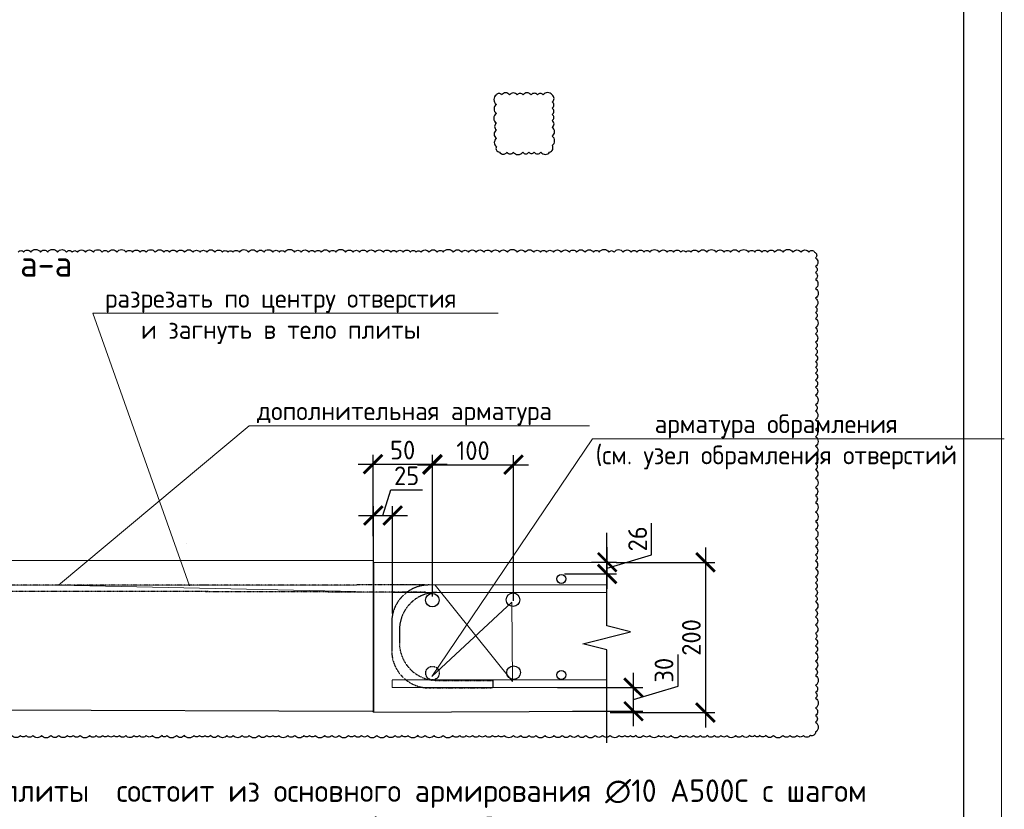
# Model space of a CAD drawing. Header units: millimetres. Extents: x -386473 to 311666, y -59273 to 291770.
# Tile 121 of 132: x 173992 to 187151, y 16590 to 27147. Entities that reach past the tile are written whole.
import ezdxf
from ezdxf import colors
from ezdxf.entities.mleader import LeaderData, LeaderLine
from ezdxf.math import Vec2, Vec3

# ---------------------------------------------------------------- set-up
doc = ezdxf.new("R2010")
doc.units = ezdxf.units.MM
doc.linetypes.add('01 Штриховая _4 мм_', pattern=[6, 3.5, -2.5])
for name, color, linetype, lineweight in [('Перекрытие ж_бетон', 1, 'Continuous', 30), ('подоснова', 151, 'Continuous', 5), ('поз.', 2, 'Continuous', 25), ('РАЗМЕРЫ', 1, 'Continuous', 9), ('ТОНКИЕ', 7, 'Continuous', 9), ('Узлы', 7, 'Continuous', 0)]:
    doc.layers.add(name, color=color, linetype=linetype, lineweight=lineweight)
doc.layers.add('ТОЛСТЫЕ_ОСНОВНЫЕ', color=6, linetype='Continuous')
doc.styles.add('GOST-2.304_Type-B', font='GOST_Common.ttf')
doc.styles.add('ГОСТ', font='GOST_Common.ttf')
doc.dimstyles.new('СПДС', dxfattribs={"dimscale": 100, "dimtxt": 2.5, "dimasz": 2.5, "dimexe": 1.25, "dimexo": 0, "dimtad": 1, "dimdec": 0, "dimtxsty": 'GOST-2.304_Type-B', "dimblk": 'ARCHTICK', "dimcen": 2.5, "dimdle": 2, "dimadec": 0, "dimazin": 2, "dimtfac": 0.75, "dimtdec": 0, "dimtmove": 1, "dimatfit": 3, "dimfxl": 1, "dimtolj": 1, "dimarcsym": 1})

# ---------------------------------------------------------------- blocks, each defined once
blk = doc.blocks.new('*U44')
at = {"layer": 'ТОЛСТЫЕ_ОСНОВНЫЕ', "color": 6}
blk.add_lwpolyline([(20, 5), (886, 5), (886, 415), (20, 415)], close=True, dxfattribs=at)
at = {"layer": 'ТОНКИЕ'}
blk.add_lwpolyline([(0, 0), (891, 0), (891, 420), (0, 420)], close=True, dxfattribs=at)
blk = doc.blocks.new('_None')
blk = doc.blocks.new('_ArchTick')
at = {"color": 0, "linetype": 'ByBlock', "const_width": 0.15}
blk.add_lwpolyline([(-0.5, -0.5), (0.5, 0.5)], dxfattribs=at)
blk = doc.blocks.new('*D751')
at = {"layer": 'DEFPOINTS', "color": 0, "transparency": 16777216}
for p in [(178976, 20518), (178976, 19209), (178719, 17891)]:
    blk.add_point(p, dxfattribs=at)
at = {"layer": 'РАЗМЕРЫ', "color": 0, "lineweight": -2, "transparency": 16777216}
for p, q in [((178847, 20518), (178951, 20862)), ((178951, 20862), (179376, 20862)), ((178719, 17891), (178719, 20643)), ((178976, 19209), (178976, 20643)), ((178519, 20518), (179176, 20518))]:
    blk.add_line(p, q, dxfattribs=at)
at = {"layer": 'РАЗМЕРЫ', "color": 0, "lineweight": -2, "transparency": 16777216, "xscale": 250, "yscale": 250, "zscale": 250, "rotation": 180}
blk.add_blockref('_ArchTick', (178719, 20518), dxfattribs=at)
at = {"layer": 'РАЗМЕРЫ', "color": 0, "lineweight": -2, "transparency": 16777216, "xscale": 250, "yscale": 250, "zscale": 250}
blk.add_blockref('_ArchTick', (178976, 20518), dxfattribs=at)
at = {"layer": 'РАЗМЕРЫ', "color": 0, "lineweight": 0, "transparency": 16777216, "insert": (179163, 21049), "char_height": 250, "attachment_point": 5, "style": 'GOST-2.304_Type-B'}
blk.add_mtext('\\A1;25', dxfattribs=at)
blk = doc.blocks.new('*D752')
at = {"layer": 'DEFPOINTS', "color": 0, "transparency": 16777216}
for p in [(181963, 19892), (181884, 17883), (183156, 17883)]:
    blk.add_point(p, dxfattribs=at)
at = {"layer": 'РАЗМЕРЫ', "color": 0, "lineweight": -2, "transparency": 16777216}
for p, q in [((183156, 20092), (183156, 17683)), ((181963, 19892), (183281, 19892)), ((181884, 17883), (183281, 17883))]:
    blk.add_line(p, q, dxfattribs=at)
at = {"layer": 'РАЗМЕРЫ', "color": 0, "lineweight": -2, "transparency": 16777216, "xscale": 250, "yscale": 250, "zscale": 250}
for p, rotation in [((183156, 19892), 90), ((183156, 17883), 270)]:
    blk.add_blockref('_ArchTick', p, dxfattribs=dict(at, rotation=rotation))
at = {"layer": 'РАЗМЕРЫ', "color": 0, "lineweight": 0, "transparency": 16777216, "insert": (182969, 18888), "char_height": 250, "attachment_point": 5, "rotation": 90, "style": 'GOST-2.304_Type-B'}
blk.add_mtext('\\A1;200', dxfattribs=at)
blk = doc.blocks.new('*D753')
at = {"layer": 'DEFPOINTS', "color": 0, "transparency": 16777216}
for p in [(181632, 19894), (181844, 19894), (181272, 19737)]:
    blk.add_point(p, dxfattribs=at)
at = {"layer": 'РАЗМЕРЫ', "color": 0, "lineweight": -2, "transparency": 16777216}
for p, q in [((182437, 19993), (182437, 20418)), ((181844, 19537), (181844, 20094)), ((181632, 19894), (181969, 19894)), ((181844, 19815), (182437, 19993)), ((181272, 19737), (181969, 19737))]:
    blk.add_line(p, q, dxfattribs=at)
at = {"layer": 'РАЗМЕРЫ', "color": 0, "lineweight": -2, "transparency": 16777216, "xscale": 250, "yscale": 250, "zscale": 250}
for p, rotation in [((181844, 19894), 90), ((181844, 19737), 270)]:
    blk.add_blockref('_ArchTick', p, dxfattribs=dict(at, rotation=rotation))
at = {"layer": 'РАЗМЕРЫ', "color": 0, "lineweight": 0, "transparency": 16777216, "insert": (182250, 20206), "char_height": 250, "attachment_point": 5, "rotation": 90, "style": 'GOST-2.304_Type-B'}
blk.add_mtext('\\A1;26', dxfattribs=at)
blk = doc.blocks.new('*D754')
at = {"layer": 'DEFPOINTS', "color": 0, "transparency": 16777216}
for p in [(181180, 18217), (182197, 18217), (181379, 17901)]:
    blk.add_point(p, dxfattribs=at)
at = {"layer": 'РАЗМЕРЫ', "color": 0, "lineweight": -2, "transparency": 16777216}
for p, q in [((182791, 18237), (182791, 18662)), ((182197, 17701), (182197, 18417)), ((181180, 18217), (182322, 18217)), ((182197, 18059), (182791, 18237)), ((181379, 17901), (182322, 17901))]:
    blk.add_line(p, q, dxfattribs=at)
at = {"layer": 'РАЗМЕРЫ', "color": 0, "lineweight": -2, "transparency": 16777216, "xscale": 250, "yscale": 250, "zscale": 250}
for p, rotation in [((182197, 18217), 90), ((182197, 17901), 270)]:
    blk.add_blockref('_ArchTick', p, dxfattribs=dict(at, rotation=rotation))
at = {"layer": 'РАЗМЕРЫ', "color": 0, "lineweight": 0, "transparency": 16777216, "insert": (182603, 18450), "char_height": 250, "attachment_point": 5, "rotation": 90, "style": 'GOST-2.304_Type-B'}
blk.add_mtext('\\A1;30', dxfattribs=at)
blk = doc.blocks.new('*D755')
at = {"color": 0, "lineweight": -2, "transparency": 16777216}
for p, q in [((178714, 20244), (178714, 21330)), ((179507, 20323), (179507, 21330)), ((178514, 21205), (179707, 21205))]:
    blk.add_line(p, q, dxfattribs=at)
at = {"layer": 'DEFPOINTS', "color": 0, "transparency": 16777216}
for p in [(179507, 21205), (179507, 20323, 11856), (178714, 20244)]:
    blk.add_point(p, dxfattribs=at)
at = {"color": 0, "lineweight": -2, "transparency": 16777216, "xscale": 250, "yscale": 250, "zscale": 250, "rotation": 180}
blk.add_blockref('_ArchTick', (178714, 21205), dxfattribs=at)
at = {"color": 0, "lineweight": -2, "transparency": 16777216, "xscale": 250, "yscale": 250, "zscale": 250}
blk.add_blockref('_ArchTick', (179507, 21205), dxfattribs=at)
at = {"color": 0, "lineweight": 0, "transparency": 16777216, "insert": (179110, 21393), "char_height": 250, "attachment_point": 5, "style": 'GOST-2.304_Type-B'}
blk.add_mtext('\\A1;50', dxfattribs=at)
blk = doc.blocks.new('*D756')
at = {"color": 0, "lineweight": -2, "transparency": 16777216}
for p, q in [((179510, 19436), (179510, 21323)), ((180593, 19377), (180593, 21323)), ((179310, 21198), (180793, 21198))]:
    blk.add_line(p, q, dxfattribs=at)
at = {"layer": 'DEFPOINTS', "color": 0, "transparency": 16777216}
for p in [(180593, 21198), (179510, 19436), (180593, 19377)]:
    blk.add_point(p, dxfattribs=at)
at = {"color": 0, "lineweight": -2, "transparency": 16777216, "xscale": 250, "yscale": 250, "zscale": 250, "rotation": 180}
blk.add_blockref('_ArchTick', (179510, 21198), dxfattribs=at)
at = {"color": 0, "lineweight": -2, "transparency": 16777216, "xscale": 250, "yscale": 250, "zscale": 250}
blk.add_blockref('_ArchTick', (180593, 21198), dxfattribs=at)
at = {"color": 0, "lineweight": 0, "transparency": 16777216, "insert": (180051, 21386), "char_height": 250, "attachment_point": 5, "style": 'GOST-2.304_Type-B'}
blk.add_mtext('\\A1;100', dxfattribs=at)

msp = doc.modelspace()

# ---------------------------------------------------------------- linework, layer by layer
at = {"linetype": '01 Штриховая _4 мм_', "ltscale": 500}
msp.add_line((176217, 20139.3), (176217, 20139.3, -22670), dxfattribs=at)
for p, q in [((172946.2, 19924), (178709.9, 19916.2)), ((173318.1, 17919.8), (178709, 17903.9))]:
    msp.add_line(p, q)
at = {"color": 240, "true_color": 0xed1f24}
msp.add_lwpolyline([(180362.6, 26141.5, 0.5205671), (180362.6, 26014.5, 0.5205671), (180362.6, 25894.3, 0.5205671), (180362.6, 25762.1, 0.5205671), (180362.6, 25674.1, 0.5205671), (180362.6, 25559.4, 0.5205671), (180362.6, 25448.1, 0.5205671), (180402.7, 25375.4, 0.5205671), (180504.7, 25375.4, 0.5205671), (180589.3, 25375.4, 0.5205671), (180715.1, 25375.4, 0.5205671), (180797, 25375.4, 0.5205671), (180866.1, 25375.4, 0.5205671), (180957.8, 25375.4, 0.5205671), (181074.6, 25375.4, 0.5205671), (181109.4, 25466.6, 0.5205671), (181109.4, 25590.6, 0.5205671), (181109.4, 25706.7, 0.5205671), (181109.4, 25798.1, 0.5205671), (181109.4, 25879.4, 0.5205671), (181109.4, 25965.5, 0.5205671), (181109.4, 26047.6, 0.5205671), (181107.8, 26141.5, 0.5205671), (180987.6, 26141.5, 0.5205671), (180912.4, 26141.5, 0.5205671), (180826.8, 26141.5, 0.5205671), (180719.7, 26141.5, 0.5205671), (180639.8, 26141.5, 0.5205671), (180540, 26141.5, 0.5205671), (180433.2, 26141.5, 0.5205671)], format="xyb", close=True, dxfattribs=at)
msp.add_lwpolyline([(173973.3, 24041, -0.5205671), (174045.2, 24041, -0.5205671), (174139.5, 24041, -0.5205671), (174269.2, 24041, -0.5205671), (174366.2, 24041, -0.5205671), (174497.4, 24041, -0.5205671), (174617.8, 24041, -0.5205671), (174694.5, 24041, -0.5205671), (174763.8, 24041, -0.5205671), (174872.1, 24041, -0.5205671), (174976.5, 24041, -0.5205671), (175094.5, 24041, -0.5205671), (175175.8, 24041, -0.5205671), (175292.5, 24041, -0.5205671), (175413.3, 24041, -0.5205671), (175499.1, 24041, -0.5205671), (175601.9, 24041, -0.5205671), (175684.3, 24041, -0.5205671), (175803.1, 24041, -0.5205671), (175919.4, 24041, -0.5205671), (175994.5, 24041, -0.5205671), (176092.6, 24041, -0.5205671), (176195.7, 24041, -0.5205671), (176310, 24041, -0.5205671), (176402.2, 24041, -0.5205671), (176491.1, 24041, -0.5205671), (176601.9, 24041, -0.5205671), (176700.5, 24041, -0.5205671), (176774.4, 24041, -0.5205671), (176842.3, 24041, -0.5205671), (176928, 24041, -0.5205671), (177049.1, 24041, -0.5205671), (177165.1, 24041, -0.5205671), (177257.7, 24041, -0.5205671), (177376.2, 24041, -0.5205671), (177463, 24041, -0.5205671), (177534.7, 24041, -0.5205671), (177666.2, 24041, -0.5205671), (177754.9, 24041, -0.5205671), (177858.1, 24041, -0.5205671), (177938.2, 24041, -0.5205671), (178022.4, 24041, -0.5205671), (178133.6, 24041, -0.5205671), (178216.9, 24041, -0.5205671), (178346.8, 24041, -0.5205671), (178447.8, 24041, -0.5205671), (178535.1, 24041, -0.5205671), (178634.4, 24041, -0.5205671), (178742.5, 24041, -0.5205671), (178852.5, 24041, -0.5205671), (178951, 24041, -0.5205671), (179029, 24041, -0.5205671), (179116.8, 24041, -0.5205671), (179213.2, 24041, -0.5205671), (179288.7, 24041, -0.5205671), (179356, 24041, -0.5205671), (179461.7, 24041, -0.5205671), (179573.1, 24041, -0.5205671), (179653.8, 24041, -0.5205671), (179785.4, 24041, -0.5205671), (179900.4, 24041, -0.5205671), (179988.4, 24041, -0.5205671), (180091.9, 24041, -0.5205671), (180197.4, 24041, -0.5205671), (180298.1, 24041, -0.5205671), (180403.4, 24041, -0.5205671), (180510, 24041, -0.5205671), (180642.4, 24041, -0.5205671), (180748, 24041, -0.5205671), (180863.3, 24041, -0.5205671), (180953.2, 24041, -0.5205671), (181033.4, 24041, -0.5205671), (181124.6, 24041, -0.5205671), (181230.4, 24041, -0.5205671), (181338.4, 24041, -0.5205671), (181434.8, 24041, -0.5205671), (181548.2, 24041, -0.5205671), (181660.6, 24041, -0.5205671), (181737.9, 24041, -0.5205671), (181867.1, 24041, -0.5205671), (181936.1, 24041, -0.5205671), (182057.6, 24041, -0.5205671), (182165.3, 24041, -0.5205671), (182239.5, 24041, -0.5205671), (182335.8, 24041, -0.5205671), (182412.3, 24041, -0.5205671), (182539.6, 24041, -0.5205671), (182647.1, 24041, -0.5205671), (182730.8, 24041, -0.5205671), (182825.8, 24041, -0.5205671), (182895.6, 24041, -0.5205671), (182962.5, 24041, -0.5205671), (183064.6, 24041, -0.5205671), (183175.5, 24041, -0.5205671), (183300.9, 24041, -0.5205671), (183407.1, 24041, -0.5205671), (183490.7, 24041, -0.5205671), (183606.1, 24041, -0.5205671), (183731.5, 24041, -0.5205671), (183815.4, 24041, -0.5205671), (183910.9, 24041, -0.5205671), (183986.7, 24041, -0.5205671), (184080.8, 24041, -0.5205671), (184195.8, 24041, -0.5205671), (184325.5, 24041, -0.5205671), (184433.8, 24041, -0.5205671), (184539.5, 24041, -0.5205671), (184615.1, 24041, -0.5205671), (184629.4, 23961.7, -0.5205671), (184629.4, 23846.3, -0.5205671), (184629.4, 23766.5, -0.5205671), (184629.4, 23674.1, -0.5205671), (184629.4, 23554.9, -0.5205671), (184629.4, 23422.7, -0.5205671), (184629.4, 23305.1, -0.5205671), (184629.4, 23231.4, -0.5205671), (184629.4, 23153.9, -0.5205671), (184629.4, 23029.1, -0.5205671), (184629.4, 22946.1, -0.5205671), (184629.4, 22835.9, -0.5205671), (184629.4, 22752.3, -0.5205671), (184629.4, 22668, -0.5205671), (184629.4, 22574.1, -0.5205671), (184629.4, 22500, -0.5205671), (184629.4, 22423.1, -0.5205671), (184629.4, 22329, -0.5205671), (184629.4, 22233.3, -0.5205671), (184629.4, 22126.1, -0.5205671), (184629.4, 21997.2, -0.5205671), (184629.4, 21916.3, -0.5205671), (184629.4, 21798.4, -0.5205671), (184629.4, 21670.2, -0.5205671), (184629.4, 21572.1, -0.5205671), (184629.4, 21446.5, -0.5205671), (184629.4, 21332.1, -0.5205671), (184629.4, 21214.7, -0.5205671), (184629.4, 21131.6, -0.5205671), (184629.4, 21018.9, -0.5205671), (184629.4, 20893.7, -0.5205671), (184629.4, 20785.9, -0.5205671), (184629.4, 20693.1, -0.5205671), (184629.4, 20566.1, -0.5205671), (184629.4, 20438.7, -0.5205671), (184629.4, 20331.6, -0.5205671), (184629.4, 20211.8, -0.5205671), (184629.4, 20102.7, -0.5205671), (184629.4, 19992.3, -0.5205671), (184629.4, 19911.7, -0.5205671), (184629.4, 19809.8, -0.5205671), (184629.4, 19697, -0.5205671), (184629.4, 19618.9, -0.5205671), (184629.4, 19532.7, -0.5205671), (184629.4, 19442.8, -0.5205671), (184629.4, 19366.6, -0.5205671), (184629.4, 19254.3, -0.5205671), (184629.4, 19163, -0.5205671), (184629.4, 19054.6, -0.5205671), (184629.4, 18940.6, -0.5205671), (184629.4, 18871.7, -0.5205671), (184629.4, 18776.7, -0.5205671), (184629.4, 18682.4, -0.5205671), (184629.4, 18570.9, -0.5205671), (184629.4, 18466.1, -0.5205671), (184629.4, 18379.1, -0.5205671), (184629.4, 18248, -0.5205671), (184629.4, 18152.7, -0.5205671), (184629.4, 18077.9, -0.5205671), (184629.4, 17945.2, -0.5205671), (184629.4, 17846, -0.5205671), (184629.4, 17754.2, -0.5205671), (184629.4, 17623.1, -0.5205671), (184558.7, 17578.1, -0.5205671), (184465.4, 17578.1, -0.5205671), (184382.5, 17578.1, -0.5205671), (184285.9, 17578.1, -0.5205671), (184191.7, 17578.1, -0.5205671), (184066.2, 17578.1, -0.5205671), (183961.5, 17578.1, -0.5205671), (183883.2, 17578.1, -0.5205671), (183815.2, 17578.1, -0.5205671), (183748, 17578.1, -0.5205671), (183650.4, 17578.1, -0.5205671), (183559, 17578.1, -0.5205671), (183443.9, 17578.1, -0.5205671), (183363.3, 17578.1, -0.5205671), (183277.1, 17578.1, -0.5205671), (183181.9, 17578.1, -0.5205671), (183090, 17578.1, -0.5205671), (182997.1, 17578.1, -0.5205671), (182898.4, 17578.1, -0.5205671), (182821.7, 17578.1, -0.5205671), (182697.2, 17578.1, -0.5205671), (182599, 17578.1, -0.5205671), (182529.9, 17578.1, -0.5205671), (182413, 17578.1, -0.5205671), (182328.6, 17578.1, -0.5205671), (182223, 17578.1, -0.5205671), (182154.8, 17578.1, -0.5205671), (182078.7, 17578.1, -0.5205671), (182004, 17578.1, -0.5205671), (181884.2, 17578.1, -0.5205671), (181780.3, 17578.1, -0.5205671), (181681.7, 17578.1, -0.5205671), (181557.8, 17578.1, -0.5205671), (181452.9, 17578.1, -0.5205671), (181348.9, 17578.1, -0.5205671), (181241.3, 17578.1, -0.5205671), (181131.6, 17578.1, -0.5205671), (181013.5, 17578.1, -0.5205671), (180889.9, 17578.1, -0.5205671), (180799.1, 17578.1, -0.5205671), (180688.1, 17578.1, -0.5205671), (180589.9, 17578.1, -0.5205671), (180468.5, 17578.1, -0.5205671), (180389.1, 17578.1, -0.5205671), (180310.9, 17578.1, -0.5205671), (180216.6, 17578.1, -0.5205671), (180134.5, 17578.1, -0.5205671), (180044.9, 17578.1, -0.5205671), (179960, 17578.1, -0.5205671), (179873.3, 17578.1, -0.5205671), (179777.9, 17578.1, -0.5205671), (179650.2, 17578.1, -0.5205671), (179530.5, 17578.1, -0.5205671), (179411.4, 17578.1, -0.5205671), (179310.3, 17578.1, -0.5205671), (179181.4, 17578.1, -0.5205671), (179101.6, 17578.1, -0.5205671), (179008.2, 17578.1, -0.5205671), (178895.7, 17578.1, -0.5205671), (178766, 17578.1, -0.5205671), (178640, 17578.1, -0.5205671), (178559.6, 17578.1, -0.5205671), (178466.9, 17578.1, -0.5205671), (178386.9, 17578.1, -0.5205671), (178261.6, 17578.1, -0.5205671), (178163.9, 17578.1, -0.5205671), (178066.9, 17578.1, -0.5205671), (177942.6, 17578.1, -0.5205671), (177864.2, 17578.1, -0.5205671), (177791.2, 17578.1, -0.5205671), (177668.4, 17578.1, -0.5205671), (177574.2, 17578.1, -0.5205671), (177454, 17578.1, -0.5205671), (177374.1, 17578.1, -0.5205671), (177295.3, 17578.1, -0.5205671), (177186.9, 17578.1, -0.5205671), (177060.7, 17578.1, -0.5205671), (176964.1, 17578.1, -0.5205671), (176847.3, 17578.1, -0.5205671), (176761.1, 17578.1, -0.5205671), (176646.5, 17578.1, -0.5205671), (176539.5, 17578.1, -0.5205671), (176469.6, 17578.1, -0.5205671), (176395, 17578.1, -0.5205671), (176322.2, 17578.1, -0.5205671), (176192.6, 17578.1, -0.5205671), (176085.6, 17578.1, -0.5205671), (175960, 17578.1, -0.5205671), (175891.8, 17578.1, -0.5205671), (175765.3, 17578.1, -0.5205671), (175683.2, 17578.1, -0.5205671), (175592.4, 17578.1, -0.5205671), (175521.2, 17578.1, -0.5205671), (175411, 17578.1, -0.5205671), (175323.8, 17578.1, -0.5205671), (175252.7, 17578.1, -0.5205671), (175170.2, 17578.1, -0.5205671), (175101.4, 17578.1, -0.5205671), (175014.6, 17578.1, -0.5205671), (174926.7, 17578.1, -0.5205671), (174799.5, 17578.1, -0.5205671), (174706.6, 17578.1, -0.5205671), (174629.1, 17578.1, -0.5205671), (174516.8, 17578.1, -0.5205671), (174408.8, 17578.1, -0.5205671), (174284.1, 17578.1, -0.5205671), (174167.7, 17578.1, -0.5205671), (174079, 17578.1, -0.5205671), (174001, 17578.1, -0.5205671), (173887.4, 17578.1, -0.5205671)], format="xyb", dxfattribs=at)
at = {"color": 3, "linetype": 'Continuous', "lineweight": 30}
for centre, radius in [((181231.6, 19671.2), 60), ((179506.9, 19386.9), 90.7), ((180585.9, 19392.5), 90.7), ((180592.6, 18417.7), 90.7), ((181231.6, 18386.2), 60)]:
    msp.add_circle(centre, radius, dxfattribs=at)
at = {"layer": 'Перекрытие ж_бетон', "color": 7, "linetype": 'Continuous', "lineweight": 30}
for p, q in [((178719.1, 19890.9), (181891.7, 19892.6)), ((178719.1, 19890.9), (178719.1, 17890.9)), ((178719.1, 17890.9), (181842.9, 17902.2))]:
    msp.add_line(p, q, dxfattribs=at)
at = {"layer": 'Перекрытие ж_бетон', "color": 3, "linetype": '01 Штриховая _4 мм_', "lineweight": 30}
for p, q in [((176505.4, 19588.7), (172836.3, 19585.4, 100.3)), ((176510.4, 19500.8), (172989.1, 19502.4)), ((179400.1, 19590.6), (176460.9, 19586.4)), ((179413.4, 19492.8), (176474.2, 19499.4)), ((179567.8, 18313.8), (180313.7, 18313.8)), ((179463.6, 18213.8), (180313.7, 18213.8))]:
    msp.add_line(p, q, dxfattribs=at)
at = {"layer": 'Перекрытие ж_бетон', "color": 252, "linetype": 'Continuous', "lineweight": 9, "true_color": 0x939598}
for p, q in [((178969.1, 19589.8), (181836.7, 19589.8)), ((178969.1, 19490.9), (181836.7, 19490.9)), ((179429.1, 19589.8), (181836.7, 19589.8)), ((179463.6, 19589.5), (181836.7, 19589.5)), ((179567.8, 19490.6), (181836.7, 19490.6)), ((178969.1, 18319.8), (181836.7, 18319.8)), ((178969.1, 18220.9), (181836.7, 18220.9))]:
    msp.add_line(p, q, dxfattribs=at)
at = {"layer": 'Перекрытие ж_бетон', "color": 3, "linetype": '01 Штриховая _4 мм_', "lineweight": 30, "ltscale": 0.5}
for p, q in [((178963.6, 19089.5), (178963.6, 18713.8)), ((179067.8, 18990.6), (179067.8, 18813.8))]:
    msp.add_line(p, q, dxfattribs=at)
at = {"layer": 'Перекрытие ж_бетон', "color": 251, "linetype": 'Continuous', "lineweight": 9, "true_color": 0x636466}
msp.add_line((178969.9, 18318.9), (178969.9, 18220), dxfattribs=at)
at = {"layer": 'Перекрытие ж_бетон', "color": 3, "linetype": 'Continuous', "lineweight": 30}
msp.add_line((180313.7, 18313.8), (180313.7, 18213.8), dxfattribs=at)
at = {"layer": 'Перекрытие ж_бетон', "color": 3, "linetype": '01 Штриховая _4 мм_', "lineweight": 30}
msp.add_circle((179508.9, 18411.2), 90.7, dxfattribs=at)
at = {"layer": 'Перекрытие ж_бетон', "color": 3, "linetype": '01 Штриховая _4 мм_', "lineweight": 30, "ltscale": 0.5}
for centre in [(179463.6, 19089.5), (179567.8, 18990.6)]:
    msp.add_arc(centre, 500, 90, 180, dxfattribs=at)
at = {"layer": 'Перекрытие ж_бетон', "color": 3, "linetype": '01 Штриховая _4 мм_', "lineweight": 30}
for centre in [(179463.6, 18713.8), (179567.8, 18813.8)]:
    msp.add_arc(centre, 500, 180, 270, dxfattribs=at)
at = {"layer": 'поз.', "linetype": 'Continuous'}
msp.add_lwpolyline([(181836.7, 17481), (181836.7, 18723), (181516.7, 18803), (182156.7, 18963), (181836.7, 19043), (181836.7, 20285)], dxfattribs=at)

# ---------------------------------------------------------------- block references
at = {"xscale": 100, "yscale": 100, "zscale": 100}
msp.add_blockref('*U44', (98011.6, -4296.7), dxfattribs=at)

# ---------------------------------------------------------------- texts
at = {"insert": (167897.6, 16989.7), "char_height": 300, "width": 18500, "attachment_point": 1, "style": 'ГОСТ'}
msp.add_mtext('\\pxi-3,l3,ql,t3;{\\C7;1.^IАрмирование монолитной плиты  состоит из основного армирования ∅10 А500С с шагом  200х200мм  в нижней зоне, основного армирования ∅10 А500С с шагом  200х200мм  в  верхней зоне и дополнительного армирования, указанного на схемах армирования.\\P2.^IАрмирование плиты предусмотрено отдельными  стержнями заводской длины по осям Х и Y. При недостатке заводской длины стержней для армирования плиты, стыки стержней осуществлять внахлестку без  сварки. Стыки арматуры внахлестку должны располагаться вразбежку (через шаг). См. деталь стыковки арматуры.\\P3.^IВерхнюю и нижнюю арматуру вязать вязальной проволокой через пересечение.  Стержни основной и дополнительной арматуры укладывать в соответствии с сечениями .\\P4.^IПо периметру плиты и у отверстий  у концов основной арматуры устанавливать П-образные элементы Ск1.\\P5.^IПозиции со знаком "*" укладываются с шагом 100 мм.\\P6.^I Для фиксации в проектном положении стержней верхней сетки устанавливать фиксаторы Ф1 с шагом 600х600мм.\\P7.^IДиаметр оправки стержня при d<20мм - 5d, при d≥20мм - 8d\\P8.^IКаркасы поперечного армирования устанавливаются до начала устройство верхней сетки армирования.\\P9.^IВ местах расположения отверстий осуществить прерывания основной и дополнительной сеток арматуры. Отверстия обрамляются двумя стержнями арматуры d 16. см. узел обрамления отверстий.\\P10.^IОбрамление отверстий выполнить в соотвии с узлом, расход стали на обрамление учтен на листе 3.\\P11.^IПроемы размерами до 300х300 допускается выполнять по месту методом алмазного бурения.\\P\\pq*;12.^IДополнительная арматура, попавшая в зону понижения плиты перекрытия должна быть  выполнена в соотвествии с узлом, стержни  допнительной арматуры загнуть по месту под углом 30 градусов.}', dxfattribs=at)
at = {"layer": 'Узлы', "color": 80, "linetype": 'Continuous', "lineweight": 0, "style": 'GOST-2.304_Type-B'}
msp.add_text('а-а', height=350, dxfattribs=at).set_placement((173996.7, 23710.7))

# ---------------------------------------------------------------- dimensions: what is measured, and where the dimension line sits
at = {"lineweight": 0}
for base, p1, p2, text, picture, middle in [((179506.7, 21205.1), (178714.1, 20244), (179506.7, 20323.2, 11855.6), '50', '*D755', (179110.4, 21392.6)), ((180593.2, 21198.4), (179509.8, 19436), (180593.2, 19377.3), '100', '*D756', (180051.5, 21385.9))]:
    dim = msp.add_linear_dim(base=base, p1=p1, p2=p2, text=text, dimstyle='СПДС', dxfattribs=at)
    dim.commit()
    dim.dimension.update_dxf_attribs({"geometry": picture, "text_midpoint": middle})
at = {"layer": 'РАЗМЕРЫ', "color": 1, "lineweight": 0}
for base, p1, p2, angle, picture, middle in [((178975.9, 20518.1), (178719.1, 17890.9), (178975.9, 19208.8), 180, '*D751', (179013.1, 21049.4)), ((183156.4, 17883.4), (181963.1, 19892.1), (181884.1, 17883.4), 270, '*D752', (182968.9, 18887.7)), ((182197, 18217.4), (181378.8, 17900.9), (181179.8, 18217.4), 270, '*D754', (182603.3, 18299.8))]:
    dim = msp.add_linear_dim(base=base, p1=p1, p2=p2, angle=angle, dimstyle='СПДС', override={"dimlfac": 0.1, "dimrnd": 5}, dxfattribs=at)
    dim.commit()
    dim.dimension.update_dxf_attribs({"geometry": picture, "text_midpoint": middle})
dim = msp.add_linear_dim(base=(181843.5, 19893.6), p1=(181271.7, 19736.5), p2=(181631.8, 19893.6), angle=270, text='26', dimstyle='СПДС', override={"dimlfac": 0.1, "dimrnd": 5}, dxfattribs=at)
dim.commit()
dim.dimension.update_dxf_attribs({"geometry": '*D753', "text_midpoint": (182249.8, 20055.7)})

# ---------------------------------------------------------------- leaders
at = {"layer": 'подоснова', "color": 2, "ltscale": 0.3}
ml = msp.add_multileader_mtext('Standard', dxfattribs=at)
ml.set_content('разрезать по центру отверстия \\Pи загнуть в тело плиты', color=2, style='GOST-2.304_Type-B')
ml.set_leader_properties(color=256, linetype='ByLayer', lineweight=15)
ml.set_arrow_properties(name='NONE')
ml.build(insert=Vec2(0, 0))
ml.multileader.update_dxf_attribs({"text_left_attachment_type": 6, "text_right_attachment_type": 6, "dogleg_length": 0.1, "arrow_head_size": 18})
ctx = ml.context
ctx.base_point, ctx.char_height, ctx.arrow_head_size, ctx.landing_gap_size, ctx.plane_origin = Vec3(174970.2, 23221.8), 250, 18, 20, Vec3(172886.9, 27430.2)
ctx.left_attachment, ctx.right_attachment, ctx.text_align_type = 6, 6, 1
notes = []
notes.append((ctx, [(0, (1, 1, 0), (174970.1, 23221.8), (1, 0), 0.1, [(0, [(176261.4, 19578.7)], 0, [])])]))
ctx.mtext.insert, ctx.mtext.alignment, ctx.mtext.flow_direction = Vec3(177481.1, 23546.8), 2, 5
ml = msp.add_multileader_mtext('Standard', dxfattribs=at)
ml.set_content('дополнительная арматура', color=2, style='GOST-2.304_Type-B')
ml.set_leader_properties(color=256, linetype='ByLayer', lineweight=15)
ml.set_arrow_properties(name='NONE')
ml.build(insert=Vec2(0, 0))
ml.multileader.update_dxf_attribs({"text_left_attachment_type": 6, "text_right_attachment_type": 6, "dogleg_length": 0.1, "arrow_head_size": 18})
ctx = ml.context
ctx.base_point, ctx.char_height, ctx.arrow_head_size, ctx.landing_gap_size, ctx.plane_origin = Vec3(177059.1, 21718), 250, 18, 20, Vec3(174975.7, 25926.4)
ctx.left_attachment, ctx.right_attachment, ctx.text_align_type = 6, 6, 1
notes.append((ctx, [(0, (1, 1, 0), (177059, 21718), (1, 0), 0.1, [(1, [(178489, 19502.3), (174508.9, 19588.6)], 0, [])])]))
ctx.mtext.insert, ctx.mtext.alignment, ctx.mtext.flow_direction = Vec3(179134.4, 22043), 2, 5
ml = msp.add_multileader_mtext('Standard', dxfattribs=at)
ml.set_content('арматура обрамления \\P(см. узел обрамления отверстий', color=2, style='GOST-2.304_Type-B')
ml.set_leader_properties(color=256, linetype='ByLayer', lineweight=15)
ml.set_arrow_properties(name='NONE')
ml.build(insert=Vec2(0, 0))
ml.multileader.update_dxf_attribs({"text_left_attachment_type": 6, "text_right_attachment_type": 6, "dogleg_length": 0.1, "arrow_head_size": 18})
ctx = ml.context
ctx.base_point, ctx.char_height, ctx.arrow_head_size, ctx.landing_gap_size, ctx.plane_origin = Vec3(181648.5, 21544.5), 250, 18, 20, Vec3(182599.1, 25926.4)
ctx.left_attachment, ctx.right_attachment, ctx.text_align_type = 6, 6, 1
notes.append((ctx, [(0, (1, 1, 0), (181648.4, 21544.5), (1, 0), 0.1, [(3, [(179545.5, 19588.6), (180579, 18297.2), (180569.1, 19361), (179498.5, 18365.6)], 0, [])])]))
ctx.mtext.insert, ctx.mtext.alignment, ctx.mtext.flow_direction = Vec3(184103.2, 21869.5), 2, 5
for ctx, leaders in notes:
    for number, flags, end, landing, length, lines in leaders:
        leader = LeaderData()
        leader.index, (leader.has_last_leader_line, leader.has_dogleg_vector, leader.attachment_direction) = number, flags
        leader.last_leader_point, leader.dogleg_vector, leader.dogleg_length = Vec3(end), Vec3(landing), length
        for number, points, colour, breaks in lines:
            line = LeaderLine()
            line.index, line.vertices, line.color, line.breaks = number, Vec3.list(points), colors.encode_raw_color(colour), breaks
            leader.lines.append(line)
        ctx.leaders.append(leader)

doc.saveas('drawing.dxf')
